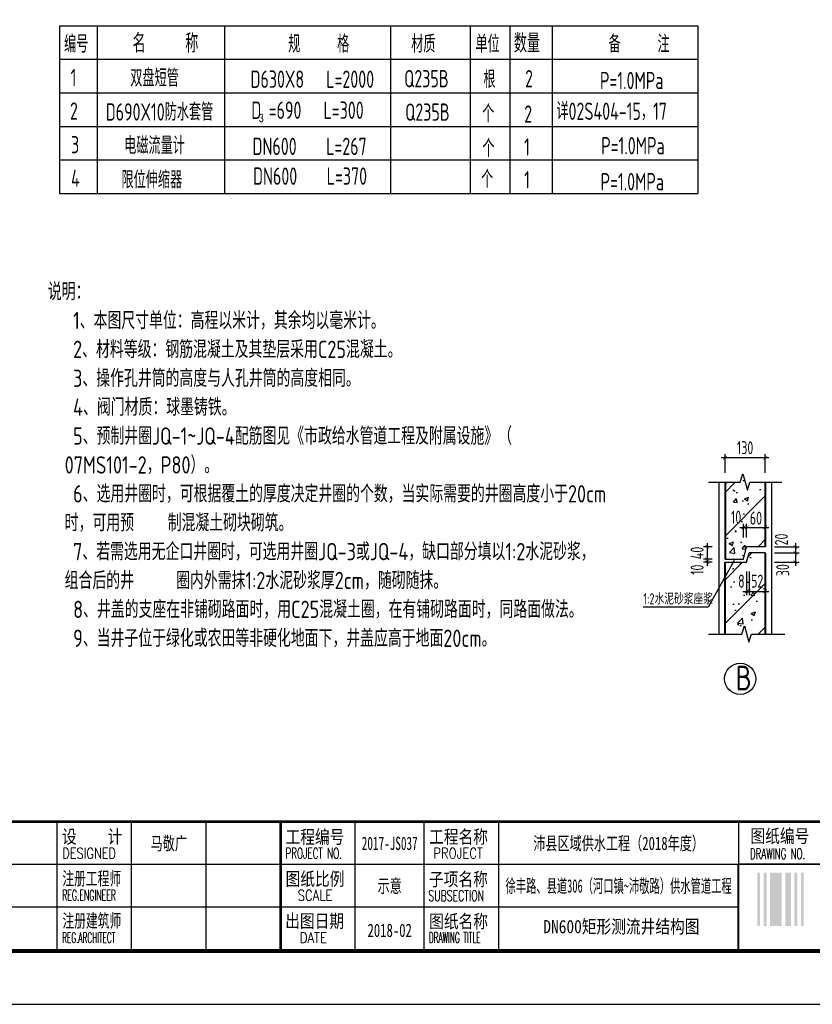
# Model space of a CAD drawing. Extents: x 1159120 to 1182252, y 3484725 to 3514600.
# Tile 48 of 53: x 1167376 to 1173779, y 3499173 to 3507128. Entities that reach past the tile are written whole.
import ezdxf
from ezdxf.enums import TextEntityAlignment as Align

# ---------------------------------------------------------------- set-up
doc = ezdxf.new("R2010")
doc.units = 0
doc.layers.get('0').update_dxf_attribs({"linetype": 'CONTINUOUS'})
doc.layers.get('Defpoints').update_dxf_attribs({"linetype": 'CONTINUOUS'})
for name, color, linetype in [('DIM', 4, 'CONTINUOUS'), ('DLSS', 8, 'CONTINUOUS'), ('GPSCOMMON', 7, 'CONTINUOUS'), ('HATCH', 251, 'CONTINUOUS'), ('THIN', 7, 'CONTINUOUS')]:
    doc.layers.add(name, color=color, linetype=linetype)
doc.layers.add('文本', color=1, linetype='CONTINUOUS', lineweight=15)
doc.layers.add('粗实线', color=1, linetype='CONTINUOUS', lineweight=40)
doc.styles.add('gpshz', font='tssdeng.shx', dxfattribs={"width": 0.8, "height": 2.5, "bigfont": 'hztxt.shx'})
doc.styles.add('TSSD_Dimension', font='tssdeng.shx', dxfattribs={"width": 0.7, "bigfont": 'Hztxt.shx'})
doc.styles.add('图签', font='txt', dxfattribs={"width": 0.66})
doc.styles.add('图签 1', font='romanc.shx', dxfattribs={"width": 0.8})
doc.styles.add('标注线', font='hztxt_e.shx', dxfattribs={"width": 0.7, "height": 25, "bigfont": 'hztxt.shx'})
doc.dimstyles.new('TSSD_12_30', dxfattribs={"dimtxt": 105, "dimasz": 30, "dimexe": 30, "dimexo": 75, "dimgap": 30, "dimtad": 1, "dimdec": 0, "dimlfac": 0.4, "dimzin": 0, "dimdsep": 46, "dimtxsty": 'TSSD_Dimension', "dimblk": 'ARCHTICK', "dimblk1": 'ARCHTICK', "dimblk2": 'ARCHTICK', "dimcen": 0, "dimdle": 30, "dimclrt": 7, "dimadec": 0, "dimazin": 0, "dimtfac": 1, "dimtdec": 0, "dimtix": 1, "dimtmove": 2, "dimatfit": 3, "dimfxl": 0, "dimtolj": 1, "dimtzin": 0, "dimarcsym": 0})
pattern_1 = [(50, (834583.68, 3993902.33), (358.63009, -31.37607), [37.5, -412.5]), (355, (834583.68, 3993902.33), (-69.37567, 376.09607), [30, -330]), (100.4514, (834613.56, 3993899.72), (289.2547, 344.71977), [31.8701, -350.57106]), (46.1842, (834583.68, 3994002.33), (533.62052, -82.7595), [56.25, -618.75]), (96.6356, (834628.15, 3993995.44), (467.33135, 487.05894), [47.80514, -525.8565]), (351.1842, (834583.7, 3994002.33), (467.33097, 487.0593), [45, -495]), (21, (834633.68, 3993977.33), (298.45353, -201.30945), [37.5, -412.5]), (326, (834633.68, 3993977.33), (121.65767, 362.57502), [30, -330]), (71.4514, (834658.55, 3993960.56), (420.11131, 161.26525), [31.8701, -350.57106]), (37.5, (834583.68, 3993902.33), (6.079928, 166.446927), [0, -326, 0, -335, 0, -331.25]), (7.5, (834583.68, 3993902.33), (131.53477, 197.205856), [0, -191, 0, -318.5, 0, -126.25]), (327.5, (834472.18, 3993902.33), (266.911218, -11.277436), [0, -125, 0, -390, 0, -517.5]), (317.5, (834422.18, 3993902.33), (291.593085, 50.05249), [0, -162.5, 0, -259, 0, -367.5]), (45, (834583.68, 3993902.33), (-176.7767, 176.7767), [])]

# ---------------------------------------------------------------- blocks, each defined once
blk = doc.blocks.new('_ARCHTICK')
at = {"color": 0, "linetype": 'ByBlock', "const_width": 0.15}
blk.add_lwpolyline([(-0.5, -0.5), (0.5, 0.5)], dxfattribs=at)
blk = doc.blocks.new('*D223')
at = {"layer": 'Defpoints', "color": 0}
for p in [(1173248.3, 3503025.6), (1173223.3, 3502869.3), (1173248.3, 3502869.3)]:
    blk.add_point(p, dxfattribs=at)
at = {"layer": 'DIM', "color": 0, "lineweight": -2}
for p, q in [((1173223.3, 3502944.3), (1173223.3, 3503055.6)), ((1173248.3, 3502944.3), (1173248.3, 3503055.6)), ((1173193.3, 3503025.6), (1173278.3, 3503025.6))]:
    blk.add_line(p, q, dxfattribs=at)
at = {"layer": 'DIM', "color": 0, "lineweight": -2, "xscale": 30, "yscale": 30, "zscale": 30}
blk.add_blockref('_ARCHTICK', (1173223.3, 3503025.6), dxfattribs=at)
at = {"layer": 'DIM', "color": 0, "lineweight": -2, "xscale": 30, "yscale": 30, "zscale": 30, "rotation": 180}
blk.add_blockref('_ARCHTICK', (1173248.3, 3503025.6), dxfattribs=at)
at = {"layer": 'DIM', "color": 7, "insert": (1173163, 3503108.1), "char_height": 105, "attachment_point": 5, "style": 'TSSD_Dimension'}
blk.add_mtext('\\A1;10', dxfattribs=at)
blk = doc.blocks.new('*D224')
at = {"layer": 'Defpoints', "color": 0}
for p in [(1173398.3, 3503025.6), (1173248.3, 3502869.3), (1173398.3, 3502869.3)]:
    blk.add_point(p, dxfattribs=at)
at = {"layer": 'DIM', "color": 0, "lineweight": -2}
for p, q in [((1173248.3, 3502944.3), (1173248.3, 3503055.6)), ((1173398.3, 3502944.3), (1173398.3, 3503055.6)), ((1173218.3, 3503025.6), (1173428.3, 3503025.6))]:
    blk.add_line(p, q, dxfattribs=at)
at = {"layer": 'DIM', "color": 0, "lineweight": -2, "xscale": 30, "yscale": 30, "zscale": 30, "rotation": 180}
blk.add_blockref('_ARCHTICK', (1173248.3, 3503025.6), dxfattribs=at)
at = {"layer": 'DIM', "color": 0, "lineweight": -2, "xscale": 30, "yscale": 30, "zscale": 30}
blk.add_blockref('_ARCHTICK', (1173398.3, 3503025.6), dxfattribs=at)
at = {"layer": 'DIM', "color": 7, "insert": (1173323.3, 3503100.6), "char_height": 105, "attachment_point": 5, "style": 'TSSD_Dimension'}
blk.add_mtext('\\A1;60', dxfattribs=at)
blk = doc.blocks.new('*D225')
at = {"layer": 'Defpoints', "color": 0}
for p in [(1173398.3, 3502869.3), (1173398.3, 3502819.3), (1173641.9, 3502819.3)]:
    blk.add_point(p, dxfattribs=at)
at = {"layer": 'DIM', "color": 0, "lineweight": -2}
for p, q in [((1173641.9, 3502899.3), (1173641.9, 3502789.3)), ((1173473.3, 3502869.3), (1173671.9, 3502869.3)), ((1173473.3, 3502819.3), (1173671.9, 3502819.3))]:
    blk.add_line(p, q, dxfattribs=at)
at = {"layer": 'DIM', "color": 0, "lineweight": -2, "xscale": 30, "yscale": 30, "zscale": 30}
for p, rotation in [((1173641.9, 3502869.3), 270), ((1173641.9, 3502819.3), 90)]:
    blk.add_blockref('_ARCHTICK', p, dxfattribs=dict(at, rotation=rotation))
at = {"layer": 'DIM', "color": 7, "insert": (1173528.9, 3502928.1), "char_height": 105, "attachment_point": 5, "rotation": 90, "style": 'TSSD_Dimension'}
blk.add_mtext('\\A1;20', dxfattribs=at)
blk = doc.blocks.new('*D226')
at = {"layer": 'Defpoints', "color": 0}
for p in [(1173398.3, 3502819.3), (1173398.3, 3502744.3), (1173642, 3502744.3)]:
    blk.add_point(p, dxfattribs=at)
at = {"layer": 'DIM', "color": 0, "lineweight": -2}
for p, q in [((1173473.3, 3502819.3), (1173672, 3502819.3)), ((1173642, 3502849.3), (1173642, 3502714.3)), ((1173473.3, 3502744.3), (1173672, 3502744.3))]:
    blk.add_line(p, q, dxfattribs=at)
at = {"layer": 'DIM', "color": 0, "lineweight": -2, "xscale": 30, "yscale": 30, "zscale": 30}
for p, rotation in [((1173642, 3502819.3), 90), ((1173642, 3502744.3), 270)]:
    blk.add_blockref('_ARCHTICK', p, dxfattribs=dict(at, rotation=rotation))
at = {"layer": 'DIM', "color": 7, "insert": (1173539.6, 3502680.6), "char_height": 105, "attachment_point": 5, "rotation": 90, "style": 'TSSD_Dimension'}
blk.add_mtext('\\A1;30', dxfattribs=at)
blk = doc.blocks.new('*D227')
at = {"layer": 'Defpoints', "color": 0}
for p in [(1172930.8, 3502769.3), (1173044.5, 3502769.3), (1173044.5, 3502744.3)]:
    blk.add_point(p, dxfattribs=at)
at = {"layer": 'DIM', "color": 0, "lineweight": -2}
for p, q in [((1172930.8, 3502714.3), (1172930.8, 3502799.3)), ((1172969.5, 3502769.3), (1172900.8, 3502769.3)), ((1172969.5, 3502744.3), (1172900.8, 3502744.3))]:
    blk.add_line(p, q, dxfattribs=at)
at = {"layer": 'DIM', "color": 0, "lineweight": -2, "xscale": 30, "yscale": 30, "zscale": 30}
for p, rotation in [((1172930.8, 3502769.3), 270), ((1172930.8, 3502744.3), 90)]:
    blk.add_blockref('_ARCHTICK', p, dxfattribs=dict(at, rotation=rotation))
at = {"layer": 'DIM', "color": 7, "insert": (1172848.3, 3502684.1), "char_height": 105, "attachment_point": 5, "rotation": 90, "style": 'TSSD_Dimension'}
blk.add_mtext('\\A1;10', dxfattribs=at)
blk = doc.blocks.new('*D228')
at = {"layer": 'Defpoints', "color": 0}
for p in [(1172930.8, 3502869.3), (1173044.5, 3502869.3), (1173044.5, 3502769.3)]:
    blk.add_point(p, dxfattribs=at)
at = {"layer": 'DIM', "color": 0, "lineweight": -2}
for p, q in [((1172930.8, 3502739.3), (1172930.8, 3502899.3)), ((1172969.5, 3502869.3), (1172900.8, 3502869.3)), ((1172969.5, 3502769.3), (1172900.8, 3502769.3))]:
    blk.add_line(p, q, dxfattribs=at)
at = {"layer": 'DIM', "color": 0, "lineweight": -2, "xscale": 30, "yscale": 30, "zscale": 30}
for p, rotation in [((1172930.8, 3502869.3), 270), ((1172930.8, 3502769.3), 90)]:
    blk.add_blockref('_ARCHTICK', p, dxfattribs=dict(at, rotation=rotation))
at = {"layer": 'DIM', "color": 7, "insert": (1172848.3, 3502819.3), "char_height": 105, "attachment_point": 5, "rotation": 90, "style": 'TSSD_Dimension'}
blk.add_mtext('\\A1;40', dxfattribs=at)
blk = doc.blocks.new('*D229')
at = {"layer": 'Defpoints', "color": 0}
for p in [(1173248.3, 3502744.3), (1173268.3, 3502744.3), (1173268.3, 3502509.4)]:
    blk.add_point(p, dxfattribs=at)
at = {"layer": 'DIM', "color": 0, "lineweight": -2}
for p, q in [((1173248.3, 3502669.3), (1173248.3, 3502479.4)), ((1173268.3, 3502669.3), (1173268.3, 3502479.4)), ((1173218.3, 3502509.4), (1173298.3, 3502509.4))]:
    blk.add_line(p, q, dxfattribs=at)
at = {"layer": 'DIM', "color": 0, "lineweight": -2, "xscale": 30, "yscale": 30, "zscale": 30}
blk.add_blockref('_ARCHTICK', (1173248.3, 3502509.4), dxfattribs=at)
at = {"layer": 'DIM', "color": 0, "lineweight": -2, "xscale": 30, "yscale": 30, "zscale": 30, "rotation": 180}
blk.add_blockref('_ARCHTICK', (1173268.3, 3502509.4), dxfattribs=at)
at = {"layer": 'DIM', "color": 7, "insert": (1173205.6, 3502591.9), "char_height": 105, "attachment_point": 5, "style": 'TSSD_Dimension'}
blk.add_mtext('\\A1;8', dxfattribs=at)
blk = doc.blocks.new('*D230')
at = {"layer": 'Defpoints', "color": 0}
for p in [(1173268.3, 3502744.3), (1173398.3, 3502744.3), (1173398.3, 3502509.4)]:
    blk.add_point(p, dxfattribs=at)
at = {"layer": 'DIM', "color": 0, "lineweight": -2}
for p, q in [((1173268.3, 3502669.3), (1173268.3, 3502479.4)), ((1173398.3, 3502669.3), (1173398.3, 3502479.4)), ((1173238.3, 3502509.4), (1173428.3, 3502509.4))]:
    blk.add_line(p, q, dxfattribs=at)
at = {"layer": 'DIM', "color": 0, "lineweight": -2, "xscale": 30, "yscale": 30, "zscale": 30}
blk.add_blockref('_ARCHTICK', (1173268.3, 3502509.4), dxfattribs=at)
at = {"layer": 'DIM', "color": 0, "lineweight": -2, "xscale": 30, "yscale": 30, "zscale": 30, "rotation": 180}
blk.add_blockref('_ARCHTICK', (1173398.3, 3502509.4), dxfattribs=at)
at = {"layer": 'DIM', "color": 7, "insert": (1173333.3, 3502591.9), "char_height": 105, "attachment_point": 5, "style": 'TSSD_Dimension'}
blk.add_mtext('\\A1;52', dxfattribs=at)
blk = doc.blocks.new('*D231')
at = {"layer": 'Defpoints', "color": 0}
for p in [(1173073.3, 3503587.3), (1173073.3, 3503392), (1173398.3, 3503392)]:
    blk.add_point(p, dxfattribs=at)
at = {"layer": 'DIM', "color": 0, "lineweight": -2}
for p, q in [((1173073.3, 3503467), (1173073.3, 3503617.3)), ((1173398.3, 3503467), (1173398.3, 3503617.3)), ((1173428.3, 3503587.3), (1173043.3, 3503587.3))]:
    blk.add_line(p, q, dxfattribs=at)
at = {"layer": 'DIM', "color": 0, "lineweight": -2, "xscale": 30, "yscale": 30, "zscale": 30, "rotation": 180}
blk.add_blockref('_ARCHTICK', (1173073.3, 3503587.3), dxfattribs=at)
at = {"layer": 'DIM', "color": 0, "lineweight": -2, "xscale": 30, "yscale": 30, "zscale": 30}
blk.add_blockref('_ARCHTICK', (1173398.3, 3503587.3), dxfattribs=at)
at = {"layer": 'DIM', "color": 7, "insert": (1173235.8, 3503669.8), "char_height": 105, "attachment_point": 5, "style": 'TSSD_Dimension'}
blk.add_mtext('\\A1;130', dxfattribs=at)
blk = doc.blocks.new('*U161')
at = {"color": 0}
for p, q in [((199, 10.34), (199, 34.34)), ((213, 10.34), (213, 34.34)), ((227, 10.34), (227, 34.34)), ((255, 10.34), (255, 34.34)), ((268, 10.34), (268, 34.34)), ((282, 10.34), (282, 34.34)), ((327, 34.34), (327, 26.34)), ((115, 26.34), (330, 26.34)), ((327, 26.34), (410, 26.34)), ((327, 10.34), (327, 26.34)), ((115, 18.34), (327, 18.34))]:
    blk.add_line(p, q, dxfattribs=at)
blk.add_lwpolyline([(0, 0), (420, 0), (420, 297), (0, 297)], close=True, dxfattribs=at)
for points, const_width in [([(410, 10), (410, 287), (25, 287), (25, 10), (410, 10)], 0.75), ([(25, 34.34), (410, 34.34)], 0.5), ([(241, 10.34), (241, 34.34)], 0.5), ([(327, 10.34), (327, 26.34)], 0.35), ([(327, 26.34), (410, 26.34)], 0.35)]:
    blk.add_lwpolyline(points, dxfattribs=dict(at, const_width=const_width))
for points in [[(330.54, 14.73), (330.54, 24.73), (331.09, 14.73), (331.09, 24.73)], [(331.74, 14.73), (331.74, 24.73), (332.29, 14.73), (332.29, 24.73)], [(332.94, 14.73), (332.94, 24.73), (335.14, 14.73), (335.14, 24.73)], [(335.79, 14.73), (335.79, 24.73), (336.89, 14.73), (336.89, 24.73)], [(337.54, 14.73), (337.54, 24.73), (338.09, 14.73), (338.09, 24.73)], [(338.74, 14.73), (338.74, 24.73), (339.29, 14.73), (339.29, 24.73)]]:
    blk.add_solid(points, dxfattribs=at)
at = {"color": 0, "linetype": 'Continuous'}
for s, height, style, width, p in [('设    计', 2.5, '图签', 0.85, (199.94, 30.25)), ('工程编号', 2.5, '图签', 0.85, (241.94, 30.2)), ('工程名称', 2.5, '图签', 0.85, (268.91, 30.22)), ('图纸编号', 2.5, '图签', 0.85, (329.28, 30.36)), ('DESIGNED', 2, '图签 1', 0.78, (199.99, 27.38)), ('PROJECT NO.', 2, '图签 1', 0.6, (241.93, 27.38)), ('PROJECT', 2, '图签 1', 0.8, (269.68, 27.39)), ('DRAWING NO.', 2, '图签 1', 0.59, (329.18, 27.29)), ('注册工程师', 2.5, '图签', 0.68, (200, 22.38)), ('图纸比例', 2.5, '图签', 0.85, (241.94, 22.31)), ('子项名称', 2.5, '图签', 0.85, (268.88, 22.24)), ('REG.ENGINEER', 2, '图签 1', 0.53, (199.98, 19.5)), ('SCALE', 2, '图签 1', 0.8, (244.22, 19.48)), ('SUBSECTION', 2, '图签 1', 0.64, (268.76, 19.39)), ('注册建筑师', 2.5, '图签', 0.68, (200.02, 14.45)), ('出图日期', 2.5, '图签', 0.85, (241.87, 14.4)), ('图纸名称', 2.5, '图签', 0.85, (268.91, 14.33)), ('REG.ARCHITECT', 2, '图签 1', 0.5, (199.98, 11.52)), ('DATE', 2, '图签 1', 0.8, (244.61, 11.52)), ('DRAWING TITLE', 2, '图签 1', 0.5, (268.86, 11.53))]:
    blk.add_text(s, height=height, dxfattribs=dict(at, style=style, width=width)).set_placement(p)
at = {"color": 0, "linetype": 'Continuous', "style": '图签', "flags": 8}
for tag, width, p, p2 in [('设计总负责', 0.611046, (130.25, 28.99), (141.11, 28.99)), ('工程名称', 2.988281, (283.25, 28.99), (325.75, 28.99)), ('图纸编号', 2.575163, (345.13, 28.99), (381.76, 28.99)), ('子项名称', 2.988281, (283.25, 20.99), (325.75, 20.99))]:
    blk.add_attdef(tag, text='', height=2.5, dxfattribs=dict(at, width=width)).set_placement(p, p2, align=Align.FIT)
at = {"color": 0, "linetype": 'Continuous', "ltscale": 0.055, "style": '图签', "flags": 8}
for tag, width, p, p2 in [('审定', 1.617188, (172.25, 28.99), (183.75, 28.99)), ('设计', 1.617188, (214.25, 28.99), (225.75, 28.99)), ('工程编号', 0.738284, (256.25, 28.99), (266.75, 28.99)), ('版本', 1.530605, (397.87, 28.99), (408.75, 28.99)), ('设计负责', 0.763807, (130.25, 20.99), (141.11, 20.99)), ('审核', 1.617188, (172.25, 20.99), (183.75, 20.99)), ('注册工程师', 0.646875, (214.25, 20.99), (225.75, 20.99)), ('图纸比例', 0.738284, (256.25, 20.99), (266.75, 20.99)), ('专业负责', 0.763807, (130.25, 12.65), (141.11, 12.65)), ('校核', 1.617188, (172.25, 12.65), (183.75, 12.65)), ('注册建筑师', 0.646875, (214.25, 12.65), (225.75, 12.65)), ('出图日期', 0.738284, (256.25, 12.65), (266.75, 12.65))]:
    blk.add_attdef(tag, text='', height=2.5, dxfattribs=dict(at, width=width)).set_placement(p, p2, align=Align.FIT)
at = {"color": 0, "linetype": 'Continuous', "style": '图签'}
for tag, p, width in [('设计证书', (43.26, 16.37), 1.55), ('咨询证书', (43.26, 12.88), 0.9)]:
    blk.add_attdef(tag, p, '', height=2, dxfattribs=dict(at, width=width))
at = {"color": 0, "linetype": 'Continuous', "style": '图签', "width": 0.85}
for tag, height, p in [('图纸名称_2_1', 2.2, (305.02, 15.12)), ('图纸名称_1_1', 2.5, (305.02, 13.35)), ('图纸名称_2_2', 2.2, (305.02, 11.51))]:
    blk.add_attdef(tag, text='', height=height, dxfattribs=at).set_placement(p, align=Align.CENTER)
blk = doc.blocks.new('20180504.1547550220')
at = {"layer": 'HATCH'}
h = blk.add_hatch(dxfattribs=at)
h.set_pattern_fill('ARMORED', color=256, scale=50, style=0)
h.set_pattern_definition(pattern_1)
h.paths.add_polyline_path([(1173398.3, 3503392), (1173274.8, 3503392), (1173253.8, 3503326), (1173217.8, 3503458), (1173196.8, 3503392), (1173073.3, 3503392), (1173073.3, 3502769.3), (1173223.3, 3502769.3), (1173248.3, 3502869.3), (1173398.3, 3502869.3)])
h.paths.add_polyline_path([(1173094.4, 3503186.8), (1173231.7, 3503186.8), (1173231.7, 3503029.3), (1173094.4, 3503029.3)], flags=24)
h.paths.add_polyline_path([(1173249, 3503179.3), (1173397.6, 3503179.3), (1173397.6, 3503021.8), (1173249, 3503021.8)], flags=24)
h = blk.add_hatch(dxfattribs=at)
h.set_pattern_fill('ARMORED', color=256, scale=50, style=0)
h.set_pattern_definition(pattern_1)
h.paths.add_polyline_path([(1173398.3, 3502819.3), (1173268.3, 3502819.3), (1173248.3, 3502744.3), (1173140.6, 3502744.3), (1173073.3, 3502624.6), (1173073.3, 3502163.6), (1173208.9, 3502163.6), (1173229.9, 3502229.6), (1173265.9, 3502097.6), (1173286.9, 3502163.6), (1173398.3, 3502163.6)])
h.paths.add_polyline_path([(1173159.6, 3502670.7), (1173251.6, 3502670.7), (1173251.6, 3502513.2), (1173159.6, 3502513.2)], flags=24)
h.paths.add_polyline_path([(1173259, 3502670.7), (1173407.6, 3502670.7), (1173407.6, 3502513.2), (1173259, 3502513.2)], flags=9)
for p, q in [((1173023.3, 3503392), (1173023.3, 3502163.6)), ((1173448.3, 3503392), (1173448.3, 3502163.6)), ((1173223.3, 3502769.3), (1173248.3, 3502869.3)), ((1173398.3, 3502869.3), (1173248.3, 3502869.3)), ((1173248.3, 3502744.3), (1173268.3, 3502819.3)), ((1173398.3, 3502819.3), (1173268.3, 3502819.3)), ((1173148.4, 3502758.3), (1172937.1, 3502382)), ((1173073.3, 3502769.3), (1173223.3, 3502769.3)), ((1173073.3, 3502744.3), (1173248.3, 3502744.3)), ((1172937.1, 3502382), (1172413.6, 3502382))]:
    blk.add_line(p, q)
blk.add_circle((1173196, 3501802.3), 126.2)
at = {"layer": 'DLSS', "color": 7}
for p, q in [((1167698.5, 3507079), (1172853.4, 3507079)), ((1167698.5, 3507079), (1167698.5, 3505723)), ((1168001, 3507079), (1168001, 3505723)), ((1169030.2, 3507079), (1169030.2, 3505723)), ((1170372.3, 3507079), (1170372.3, 3505723)), ((1171015.6, 3507079), (1171015.6, 3505723)), ((1171334.1, 3507079), (1171334.1, 3505723)), ((1171675.9, 3507079), (1171675.9, 3505723)), ((1172853.4, 3507079), (1172853.4, 3505723)), ((1167698.5, 3506807.8), (1172853.4, 3506807.8)), ((1167698.5, 3506536.6), (1172853.4, 3506536.6)), ((1167698.5, 3506265.4), (1172853.4, 3506265.4)), ((1167698.5, 3505994.2), (1172853.4, 3505994.2)), ((1167698.5, 3505723), (1172853.4, 3505723)), ((1167698.5, 3505723), (1172853.4, 3505723))]:
    blk.add_line(p, q, dxfattribs=at)
at = {"layer": 'THIN'}
for points in [[(1172939.3, 3503392), (1173196.8, 3503392), (1173217.8, 3503458), (1173253.8, 3503326), (1173274.8, 3503392), (1173532.3, 3503392)], [(1172939.3, 3502163.6), (1173208.9, 3502163.6), (1173229.9, 3502229.6), (1173265.9, 3502097.6), (1173286.9, 3502163.6), (1173556.5, 3502163.6)]]:
    blk.add_lwpolyline(points, dxfattribs=at)
at = {"layer": '粗实线'}
for p, q in [((1173073.3, 3503392), (1173073.3, 3502769.3)), ((1173398.3, 3503392), (1173398.3, 3502869.3)), ((1173398.3, 3502819.3), (1173398.3, 3502163.6)), ((1173073.3, 3502163.6), (1173073.3, 3502744.3))]:
    blk.add_line(p, q, dxfattribs=at)
at = {"layer": 'GPSCOMMON'}
ref = blk.add_blockref('*U161', (1159120.4, 3499173.1), dxfattribs=dict(at, xscale=43, yscale=43))
ref.add_attrib('子项名称', '徐丰路、县道306（河口镇~沛敬路）供水管道工程', dxfattribs={"layer": '0', "color": 0, "height": 107.5, "style": '图签', "width": 0.540305, "flags": 8}).set_placement((1171300.2, 3500075.6), (1173127.7, 3500075.6), align=Align.FIT)
ref.add_attrib('工程名称', '沛县区域供水工程（2018年度）', dxfattribs={"layer": '0', "color": 0, "height": 107.5, "style": '图签', "width": 0.7, "flags": 8}).set_placement((1172213.9, 3500419.6), align=Align.CENTER)
ref.add_attrib('出图日期', '2018-02', dxfattribs={"layer": '0', "color": 0, "height": 107.5, "style": '图签', "width": 0.7, "flags": 8}).set_placement((1170364.9, 3499717), align=Align.CENTER)
ref.add_attrib('图纸比例', '示意', dxfattribs={"layer": '0', "color": 0, "height": 107.5, "style": '图签', "width": 0.7, "flags": 8}).set_placement((1170364.9, 3500075.6), align=Align.CENTER)
ref.add_attrib('工程编号', '2017-JS037', dxfattribs={"layer": '0', "color": 0, "height": 107.5, "style": '图签', "width": 0.587346, "flags": 8}).set_placement((1170139.2, 3500419.6), (1170590.7, 3500419.6), align=Align.FIT)
ref.add_attrib('设计', '马敬广', dxfattribs={"layer": '0', "color": 0, "height": 107.5, "style": '图签', "width": 0.7, "flags": 8}).set_placement((1168580.4, 3500419.6), align=Align.CENTER)
ref.add_attrib('图纸名称_1_1', 'DN600矩形测流井结构图', dxfattribs={"layer": '0', "color": 0, "height": 107.5, "style": '图签', "width": 0.85}).set_placement((1172236.4, 3499747.3), align=Align.CENTER)
at = {"style": 'gpshz'}
for s, height, width, p in [('1:2水泥砂浆座浆', 90, 0.7, (1172413.2, 3502403.7)), ('B', 200, 0.8, (1173159, 3501709.1))]:
    blk.add_text(s, height=height, dxfattribs=dict(at, width=width)).set_placement(p)
at = {"insert": (1167603.5, 3505000.9), "char_height": 140, "width": 4526.812, "attachment_point": 1, "style": 'gpshz'}
blk.add_mtext('说明：\\P   1、本图尺寸单位：高程以米计，其余均以毫米计。\\P   2、材料等级：钢筋混凝土及其垫层采用C25混凝土。\\P   3、操作孔井筒的高度与人孔井筒的高度相同。\\P   4、阀门材质：球墨铸铁。\\P   5、预制井圈JQ-1~JQ-4配筋图见《市政给水管道工程及附属设施》（\\P  07MS101-2，P80）。\\P   6、选用井圈时，可根据覆土的厚度决定井圈的个数，当实际需要的井圈高度小于20cm\\P  时，可用预    制混凝土砌块砌筑。\\P   7、若需选用无企口井圈时，可选用井圈JQ-3或JQ-4，缺口部分填以1:2水泥砂浆，\\P  组合后的井     圈内外需抹1:2水泥砂浆厚2cm，随砌随抹。\\P   8、井盖的支座在非铺砌路面时，用C25混凝土圈，在有铺砌路面时，同路面做法。 \\P   9、当井子位于绿化或农田等非硬化地面下，井盖应高于地面20cm。 \\P ', dxfattribs=at)
at = {"layer": 'GPSCOMMON', "style": 'gpshz', "width": 0.7}
for s, p in [('编号', (1167734.7, 3506861.7)), ('规     格', (1169544.5, 3506861.7)), ('材质', (1170538.3, 3506861.7)), ('单位', (1171057.4, 3506861.7)), ('备     注', (1172132.4, 3506861.7)), ('1', (1167787, 3506590.5)), ('双盘短管', (1168269.7, 3506586.3)), ('D630X8   L=2000', (1169240.5, 3506577)), ('Q235B', (1170482.1, 3506581.2)), ('根', (1171121.7, 3506575.8)), ('2', (1171458.4, 3506580.9)), ('P=1.0MPa', (1172063.2, 3506566.4)), ('2', (1167782.1, 3506319.3)), ('D690X10防水套管', (1168071, 3506312.4)), ('D =690   L=300 ', (1169247.3, 3506326.4)), ('个', (1171111.4, 3506299.3)), ('详02S404-15，17', (1171711.2, 3506318.1)), ('Q235B', (1170490.2, 3506310.8)), ('2', (1171451.4, 3506295)), ('3', (1167791.1, 3506048.1)), ('电磁流量计', (1168220.3, 3506041.2)), ('DN600    L=267', (1169256.5, 3506034.3)), ('个', (1171113.4, 3506018.9)), ('1', (1171450.2, 3506029.2)), ('P=1.0MPa', (1172073, 3506039.6)), ('4', (1167791.1, 3505777)), ('限位伸缩器', (1168198.1, 3505764.4)), ('DN600    L=370', (1169261, 3505793.8)), ('个', (1171103, 3505769.6)), ('1', (1171450.2, 3505764.4)), ('P=1.0MPa', (1172067.8, 3505748.9))]:
    blk.add_text(s, height=140, dxfattribs=at).set_placement(p)
at = {"layer": '文本', "color": 7}
for s, height, style, width, p in [('名     称', 150.75, 'gpshz', 0.7, (1168287.8, 3506861.7)), ('数量', 150.75, 'gpshz', 0.7, (1171368.2, 3506861.7)), ('3', 67.5, '标注线', 0.8, (1169307, 3506299.3))]:
    blk.add_text(s, height=height, dxfattribs=dict(at, style=style, width=width)).set_placement(p)
at = {"layer": 'DIM'}
for base, p1, p2, picture, middle in [((1173073.3, 3503587.3), (1173398.3, 3503392), (1173073.3, 3503392), '*D231', (1173235.8, 3503669.8)), ((1173398.3, 3502509.4), (1173268.3, 3502744.3), (1173398.3, 3502744.3), '*D230', (1173333.3, 3502591.9))]:
    dim = blk.add_linear_dim(base=base, p1=p1, p2=p2, dimstyle='TSSD_12_30', dxfattribs=at)
    dim.commit()
    dim.dimension.update_dxf_attribs({"geometry": picture, "text_midpoint": middle})
for base, p1, p2, picture, middle in [((1173248.3, 3503025.6), (1173223.3, 3502869.3), (1173248.3, 3502869.3), '*D223', (1173163, 3503108.1)), ((1173398.3, 3503025.6), (1173248.3, 3502869.3), (1173398.3, 3502869.3), '*D224', (1173323.3, 3503100.6)), ((1173268.3, 3502509.4), (1173248.3, 3502744.3), (1173268.3, 3502744.3), '*D229', (1173205.6, 3502591.9))]:
    dim = blk.add_linear_dim(base=base, p1=p1, p2=p2, dimstyle='TSSD_12_30', dxfattribs=at)
    dim.commit()
    dim.dimension.update_dxf_attribs({"geometry": picture, "text_midpoint": middle, "dimtype": 160})
for base, p1, p2, picture, middle in [((1173641.9, 3502819.3), (1173398.3, 3502869.3), (1173398.3, 3502819.3), '*D225', (1173528.9, 3502928.1)), ((1172930.8, 3502769.3), (1173044.5, 3502744.3), (1173044.5, 3502769.3), '*D227', (1172848.3, 3502684.1)), ((1173642, 3502744.3), (1173398.3, 3502819.3), (1173398.3, 3502744.3), '*D226', (1173539.6, 3502680.6))]:
    dim = blk.add_linear_dim(base=base, p1=p1, p2=p2, angle=90, dimstyle='TSSD_12_30', dxfattribs=at)
    dim.commit()
    dim.dimension.update_dxf_attribs({"geometry": picture, "text_midpoint": middle, "dimtype": 160})
dim = blk.add_linear_dim(base=(1172930.8, 3502869.3), p1=(1173044.5, 3502769.3), p2=(1173044.5, 3502869.3), angle=90, dimstyle='TSSD_12_30', dxfattribs=at)
dim.commit()
dim.dimension.update_dxf_attribs({"geometry": '*D228', "text_midpoint": (1172848.3, 3502819.3)})

msp = doc.modelspace()

# ---------------------------------------------------------------- block references
at = {"layer": 'GPSCOMMON'}
msp.add_blockref('20180504.1547550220', (0, 0), dxfattribs=at)

doc.saveas('drawing.dxf')
